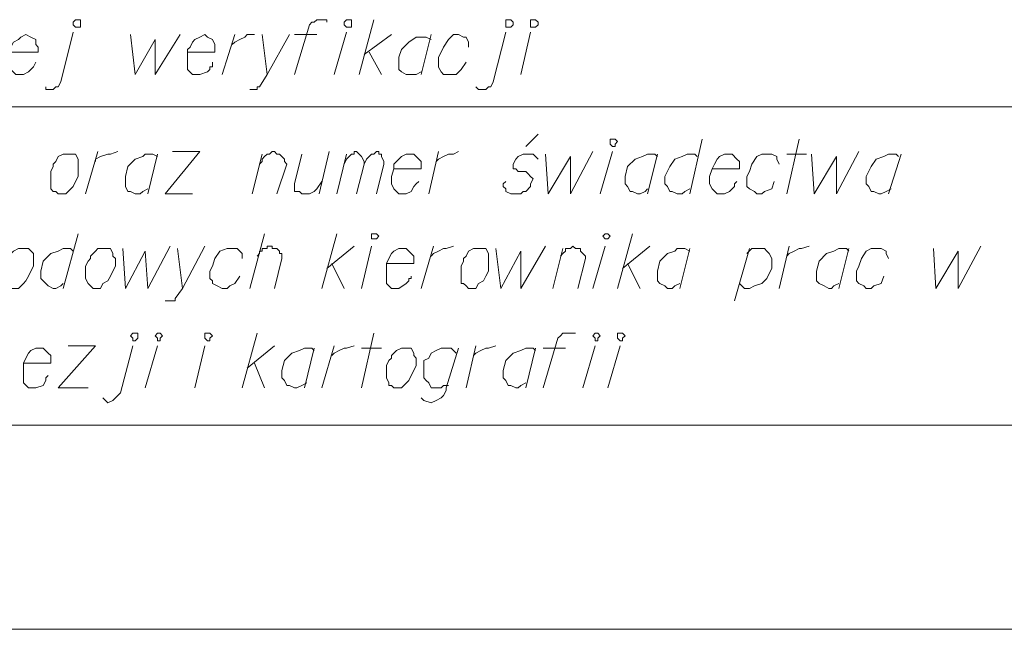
# Model space of a CAD drawing. Header units: metres. Extents: x 7431553 to 7432401, y 5544342 to 5544539.
# Tile 9 of 180: x 7432101 to 7432117, y 5544343 to 5544353. Entities that reach past the tile are written whole.
import ezdxf

# ---------------------------------------------------------------- set-up
doc = ezdxf.new("R2010")
doc.units = ezdxf.units.M
doc.header["$MEASUREMENT"] = 0
doc.layers.add('BG-PR90-PB-PZT-PZT01_2026_04_14$0$MAPA DCP', color=7, linetype='Continuous', lineweight=0)
doc.layers.add('PRIMETECH_XREF', color=7, linetype='Continuous', lineweight=5)

# ---------------------------------------------------------------- blocks, each defined once
blk = doc.blocks.new('BG-PR90-PB-PZT-PZT01_2026_04_14$0$Naddrwiną2025_v2klauzulap')
at = {"layer": 'BG-PR90-PB-PZT-PZT01_2026_04_14$0$MAPA DCP', "linetype": 'Continuous', "lineweight": 9, "transparency": 33554687}
blk.add_lwpolyline([(7431819.359, 5544470.114), (7431819.359, 5544551.478)], dxfattribs=at)
at = {"layer": 'BG-PR90-PB-PZT-PZT01_2026_04_14$0$MAPA DCP', "color": 1, "linetype": 'Continuous', "lineweight": 9, "transparency": 33554687}
for points in [[(7431810.469, 5544504.911), (7431810.469, 5544533.063), (7431810.469, 5544550.631)], [(7431815.888, 5544504.911), (7431815.888, 5544550.547)], [(7431812.882, 5544530.438), (7431813.559, 5544530.481), (7431812.924, 5544530.862), (7431813.559, 5544530.862), (7431812.84, 5544531.243)], [(7431811.273, 5544529.888), (7431811.951, 5544529.676)], [(7431811.316, 5544529.846), (7431811.273, 5544529.803), (7431811.273, 5544529.676), (7431811.316, 5544529.592), (7431811.358, 5544529.465), (7431811.485, 5544529.38), (7431811.654, 5544529.295), (7431811.739, 5544529.295), (7431811.781, 5544529.295), (7431811.824, 5544529.338), (7431811.908, 5544529.38), (7431811.908, 5544529.422), (7431811.951, 5544529.507), (7431811.951, 5544529.549), (7431811.908, 5544529.634), (7431811.866, 5544529.719)], [(7431813.051, 5544529.676), (7431812.967, 5544529.634), (7431812.924, 5544529.634), (7431812.882, 5544529.549), (7431812.882, 5544529.465), (7431812.882, 5544529.38), (7431812.924, 5544529.295), (7431813.051, 5544529.211), (7431813.178, 5544529.168), (7431813.263, 5544529.126), (7431813.39, 5544529.126), (7431813.432, 5544529.126), (7431813.475, 5544529.168), (7431813.517, 5544529.253), (7431813.559, 5544529.295), (7431813.559, 5544529.38), (7431813.517, 5544529.422), (7431813.475, 5544529.549), (7431813.348, 5544529.592)], [(7431811.273, 5544528.364), (7431811.951, 5544528.406), (7431811.316, 5544528.787), (7431811.951, 5544528.787), (7431811.231, 5544529.168)], [(7431812.882, 5544528.999), (7431813.559, 5544528.83)], [(7431812.924, 5544528.999), (7431812.882, 5544528.957), (7431812.882, 5544528.83), (7431812.924, 5544528.745), (7431812.967, 5544528.618), (7431813.094, 5544528.491), (7431813.263, 5544528.449), (7431813.305, 5544528.449), (7431813.39, 5544528.449), (7431813.432, 5544528.449), (7431813.475, 5544528.491), (7431813.517, 5544528.576), (7431813.559, 5544528.66), (7431813.559, 5544528.703), (7431813.517, 5544528.745), (7431813.475, 5544528.83)], [(7431811.273, 5544527.941), (7431811.273, 5544528.279)], [(7431813.009, 5544527.941), (7431812.967, 5544527.983), (7431812.924, 5544528.068), (7431812.882, 5544528.152), (7431812.882, 5544528.195), (7431812.84, 5544528.322)], [(7431811.951, 5544527.941), (7431811.019, 5544528.152)], [(7431813.559, 5544527.814), (7431812.84, 5544527.983)], [(7431811.443, 5544527.814), (7431811.358, 5544527.771), (7431811.316, 5544527.771), (7431811.273, 5544527.687), (7431811.273, 5544527.602), (7431811.273, 5544527.517), (7431811.316, 5544527.433), (7431811.443, 5544527.348), (7431811.57, 5544527.306), (7431811.654, 5544527.263), (7431811.781, 5544527.263), (7431811.824, 5544527.263), (7431811.866, 5544527.306), (7431811.908, 5544527.39), (7431811.951, 5544527.433), (7431811.951, 5544527.517), (7431811.908, 5544527.56), (7431811.866, 5544527.687), (7431811.739, 5544527.729)], [(7431812.967, 5544527.263), (7431812.882, 5544527.348), (7431812.882, 5544527.56), (7431812.924, 5544527.602), (7431812.967, 5544527.644), (7431813.051, 5544527.687), (7431813.136, 5544527.687), (7431813.221, 5544527.687), (7431813.305, 5544527.644), (7431813.39, 5544527.602), (7431813.475, 5544527.517), (7431813.517, 5544527.39), (7431813.559, 5544527.306), (7431813.559, 5544527.221), (7431813.475, 5544527.136)], [(7431813.771, 5544527.052), (7431812.882, 5544527.306)], [(7431811.527, 5544526.671), (7431811.527, 5544527.136), (7431811.4, 5544527.136), (7431811.358, 5544527.094), (7431811.273, 5544527.009), (7431811.273, 5544526.925), (7431811.273, 5544526.882), (7431811.316, 5544526.798), (7431811.358, 5544526.755), (7431811.443, 5544526.713), (7431811.527, 5544526.671), (7431811.654, 5544526.628), (7431811.739, 5544526.628), (7431811.781, 5544526.628), (7431811.866, 5544526.671), (7431811.951, 5544526.755), (7431811.951, 5544526.84), (7431811.951, 5544526.882), (7431811.908, 5544526.967), (7431811.824, 5544527.052), (7431811.781, 5544527.052), (7431811.739, 5544527.094)], [(7431811.019, 5544526.501), (7431811.951, 5544526.29)], [(7431811.316, 5544526.417), (7431811.273, 5544526.374), (7431811.273, 5544526.247), (7431811.316, 5544526.163), (7431811.358, 5544526.036), (7431811.485, 5544525.951), (7431811.654, 5544525.866), (7431811.739, 5544525.866), (7431811.781, 5544525.866), (7431811.824, 5544525.909), (7431811.908, 5544525.951), (7431811.908, 5544525.993), (7431811.951, 5544526.078), (7431811.951, 5544526.163), (7431811.908, 5544526.205), (7431811.866, 5544526.29)], [(7431812.882, 5544526.29), (7431813.559, 5544526.12)], [(7431812.924, 5544526.29), (7431812.882, 5544526.205), (7431812.882, 5544526.078), (7431812.924, 5544526.036), (7431812.967, 5544525.909), (7431813.094, 5544525.782), (7431813.263, 5544525.739), (7431813.305, 5544525.739), (7431813.39, 5544525.739), (7431813.432, 5544525.739), (7431813.475, 5544525.782), (7431813.517, 5544525.866), (7431813.559, 5544525.909), (7431813.559, 5544525.993), (7431813.517, 5544526.036), (7431813.475, 5544526.12)], [(7431811.273, 5544525.739), (7431811.951, 5544525.57)], [(7431811.316, 5544525.739), (7431811.273, 5544525.697), (7431811.273, 5544525.57), (7431811.316, 5544525.485), (7431811.358, 5544525.358), (7431811.485, 5544525.231), (7431811.654, 5544525.189), (7431811.739, 5544525.189), (7431811.781, 5544525.189), (7431811.824, 5544525.231), (7431811.908, 5544525.274), (7431811.908, 5544525.316), (7431811.951, 5544525.401), (7431811.951, 5544525.443), (7431811.908, 5544525.528), (7431811.866, 5544525.57)], [(7431813.221, 5544525.147), (7431812.84, 5544525.612)], [(7431813.559, 5544525.062), (7431812.628, 5544525.316)], [(7431813.136, 5544525.231), (7431813.559, 5544525.443)], [(7431815.253, 5544524.893), (7431814.533, 5544525.104)], [(7431811.951, 5544524.766), (7431811.231, 5544524.977)], [(7431813.559, 5544524.639), (7431812.84, 5544524.85)], [(7431815.253, 5544524.469), (7431814.533, 5544524.681)], [(7431811.273, 5544523.834), (7431811.951, 5544523.877), (7431811.316, 5544524.258), (7431811.951, 5544524.258), (7431811.231, 5544524.639)], [(7431813.009, 5544524.088), (7431812.967, 5544524.131), (7431812.924, 5544524.173), (7431812.882, 5544524.173), (7431812.882, 5544524.215), (7431812.882, 5544524.258), (7431812.84, 5544524.3), (7431812.882, 5544524.342), (7431812.882, 5544524.385), (7431812.882, 5544524.427), (7431812.924, 5544524.427), (7431812.967, 5544524.469), (7431813.009, 5544524.512), (7431813.051, 5544524.512), (7431813.559, 5544524.385)], [(7431814.321, 5544524.342), (7431814.321, 5544524.131), (7431814.364, 5544524.088), (7431814.406, 5544524.046), (7431815.253, 5544523.792)], [(7431814.575, 5544523.792), (7431814.575, 5544524.173)], [(7431813.559, 5544523.961), (7431812.882, 5544524.131)], [(7431812.882, 5544522.988), (7431813.559, 5544523.072), (7431812.924, 5544523.411), (7431813.559, 5544523.411), (7431812.84, 5544523.834)], [(7431810.935, 5544523.707), (7431811.146, 5544523.496)], [(7431811.358, 5544523.707), (7431811.316, 5544523.665), (7431811.273, 5544523.623), (7431811.273, 5544523.453), (7431811.316, 5544523.369), (7431811.358, 5544523.326), (7431811.443, 5544523.284), (7431811.485, 5544523.284), (7431811.527, 5544523.284), (7431811.527, 5544523.326), (7431811.57, 5544523.369), (7431811.57, 5544523.453), (7431811.57, 5544523.496), (7431811.612, 5544523.538), (7431811.654, 5544523.58), (7431811.697, 5544523.623), (7431811.781, 5544523.58), (7431811.824, 5544523.58), (7431811.908, 5544523.496), (7431811.908, 5544523.453), (7431811.951, 5544523.411), (7431811.951, 5544523.326), (7431811.951, 5544523.242), (7431811.908, 5544523.157), (7431811.866, 5544523.157), (7431811.824, 5544523.115), (7431811.781, 5544523.115), (7431811.739, 5544523.157)], [(7431814.575, 5544523.665), (7431815.253, 5544523.496)], [(7431814.618, 5544523.665), (7431814.575, 5544523.623), (7431814.575, 5544523.496), (7431814.618, 5544523.411), (7431814.66, 5544523.284), (7431814.787, 5544523.157), (7431814.956, 5544523.115), (7431815.041, 5544523.115), (7431815.083, 5544523.115), (7431815.126, 5544523.157), (7431815.21, 5544523.199), (7431815.21, 5544523.242), (7431815.253, 5544523.326), (7431815.253, 5544523.369), (7431815.21, 5544523.411), (7431815.168, 5544523.496)], [(7431809.919, 5544523.411), (7431809.199, 5544523.58)], [(7431810.13, 5544522.649), (7431810.173, 5544522.691), (7431810.173, 5544522.818), (7431810.13, 5544522.861), (7431810.13, 5544522.903), (7431810.046, 5544522.945), (7431809.199, 5544523.157)], [(7431814.702, 5544522.607), (7431814.66, 5544522.649), (7431814.618, 5544522.734), (7431814.575, 5544522.818), (7431814.575, 5544522.861), (7431814.533, 5544522.988)], [(7431815.253, 5544522.48), (7431814.533, 5544522.649)], [(7431809.453, 5544522.522), (7431809.368, 5544522.522), (7431809.284, 5544522.48), (7431809.284, 5544522.437), (7431809.241, 5544522.353), (7431809.241, 5544522.268), (7431809.326, 5544522.183), (7431809.453, 5544522.099), (7431809.538, 5544522.056), (7431809.622, 5544522.014), (7431809.749, 5544522.014), (7431809.792, 5544522.014), (7431809.876, 5544522.056), (7431809.919, 5544522.099), (7431809.919, 5544522.183), (7431809.919, 5544522.268), (7431809.919, 5544522.31), (7431809.834, 5544522.395), (7431809.707, 5544522.48)], [(7431811.4, 5544521.972), (7431811.358, 5544522.014), (7431811.316, 5544522.099), (7431811.273, 5544522.183), (7431811.273, 5544522.268), (7431811.231, 5544522.353)], [(7431814.575, 5544522.353), (7431815.253, 5544522.141), (7431815.295, 5544522.141), (7431815.38, 5544522.099), (7431815.422, 5544522.056), (7431815.464, 5544521.972), (7431815.507, 5544521.887), (7431815.464, 5544521.76), (7431815.422, 5544521.718)], [(7431815.21, 5544522.183), (7431815.21, 5544522.099), (7431815.253, 5544522.056), (7431815.253, 5544521.887), (7431815.168, 5544521.845), (7431815.126, 5544521.802), (7431815.083, 5544521.76), (7431815.041, 5544521.76), (7431814.956, 5544521.76), (7431814.872, 5544521.76), (7431814.787, 5544521.76), (7431814.745, 5544521.845), (7431814.66, 5544521.887), (7431814.618, 5544521.972), (7431814.575, 5544522.056), (7431814.575, 5544522.141), (7431814.575, 5544522.226), (7431814.66, 5544522.31)], [(7431813.009, 5544521.887), (7431812.967, 5544521.929), (7431812.924, 5544522.014), (7431812.882, 5544522.099), (7431812.882, 5544522.141), (7431812.84, 5544522.268)], [(7431811.951, 5544521.845), (7431811.231, 5544522.014)], [(7431809.241, 5544521.887), (7431809.919, 5544521.718)], [(7431809.326, 5544521.887), (7431809.284, 5544521.802), (7431809.284, 5544521.633), (7431809.368, 5544521.506), (7431809.495, 5544521.379), (7431809.622, 5544521.337), (7431809.707, 5544521.337), (7431809.749, 5544521.337), (7431809.834, 5544521.337), (7431809.876, 5544521.379), (7431809.919, 5544521.464), (7431809.919, 5544521.506), (7431809.919, 5544521.591), (7431809.919, 5544521.633), (7431809.876, 5544521.718)], [(7431813.559, 5544521.718), (7431812.84, 5544521.929)], [(7431811.527, 5544521.252), (7431811.527, 5544521.718), (7431811.4, 5544521.718), (7431811.358, 5544521.675), (7431811.273, 5544521.591), (7431811.273, 5544521.506), (7431811.273, 5544521.464), (7431811.316, 5544521.379), (7431811.358, 5544521.337), (7431811.443, 5544521.252), (7431811.527, 5544521.252), (7431811.654, 5544521.21), (7431811.739, 5544521.21), (7431811.781, 5544521.21), (7431811.866, 5544521.252), (7431811.951, 5544521.337), (7431811.951, 5544521.379), (7431811.951, 5544521.464), (7431811.908, 5544521.548), (7431811.824, 5544521.591), (7431811.781, 5544521.633), (7431811.739, 5544521.675)], [(7431813.136, 5544521.125), (7431813.136, 5544521.591), (7431813.009, 5544521.591), (7431812.967, 5544521.548), (7431812.882, 5544521.464), (7431812.882, 5544521.421), (7431812.882, 5544521.337), (7431812.924, 5544521.252), (7431812.967, 5544521.21), (7431813.051, 5544521.167), (7431813.136, 5544521.125), (7431813.263, 5544521.125), (7431813.348, 5544521.125), (7431813.39, 5544521.125), (7431813.475, 5544521.125), (7431813.559, 5544521.21), (7431813.559, 5544521.294), (7431813.559, 5544521.337), (7431813.475, 5544521.464), (7431813.432, 5544521.506), (7431813.39, 5544521.506), (7431813.39, 5544521.548), (7431813.348, 5544521.548)], [(7431809.58, 5544520.744), (7431809.241, 5544521.21)], [(7431809.538, 5544520.829), (7431809.919, 5544521.04)], [(7431811.443, 5544520.405), (7431811.358, 5544520.448), (7431811.316, 5544520.49), (7431811.273, 5544520.532), (7431811.273, 5544520.575), (7431811.231, 5544520.575), (7431811.231, 5544520.617), (7431811.273, 5544520.659), (7431811.316, 5544520.702), (7431811.4, 5544520.744), (7431811.443, 5544520.744), (7431811.358, 5544520.786), (7431811.316, 5544520.829), (7431811.273, 5544520.871), (7431811.273, 5544520.913), (7431811.231, 5544520.956), (7431811.231, 5544520.998), (7431811.273, 5544520.998), (7431811.273, 5544521.04), (7431811.316, 5544521.04), (7431811.4, 5544521.083), (7431811.443, 5544521.083), (7431811.951, 5544520.956)], [(7431814.575, 5544520.702), (7431814.575, 5544521.04)], [(7431809.919, 5544520.659), (7431808.987, 5544520.913)], [(7431813.559, 5544520.702), (7431812.84, 5544520.871)], [(7431815.253, 5544520.702), (7431814.321, 5544520.913)], [(7431811.951, 5544520.617), (7431811.443, 5544520.744)], [(7431813.221, 5544520.109), (7431812.84, 5544520.575)], [(7431814.702, 5544520.194), (7431814.66, 5544520.236), (7431814.618, 5544520.321), (7431814.575, 5544520.405), (7431814.575, 5544520.448), (7431814.533, 5544520.575)], [(7431809.919, 5544520.236), (7431809.199, 5544520.448)], [(7431811.951, 5544520.278), (7431811.273, 5544520.448)], [(7431813.136, 5544520.194), (7431813.559, 5544520.405)], [(7431811.951, 5544519.982), (7431811.231, 5544520.151)], [(7431813.559, 5544520.024), (7431812.628, 5544520.278)], [(7431815.253, 5544520.024), (7431814.533, 5544520.236)], [(7431809.03, 5544520.109), (7431808.987, 5544520.109), (7431808.987, 5544519.94), (7431809.03, 5544519.897), (7431809.03, 5544519.855), (7431809.072, 5544519.813), (7431809.919, 5544519.559)], [(7431811.273, 5544519.686), (7431811.781, 5544519.559), (7431811.908, 5544519.559), (7431811.908, 5544519.643), (7431811.951, 5544519.686), (7431811.951, 5544519.728), (7431811.951, 5544519.813), (7431811.908, 5544519.897), (7431811.866, 5544519.94), (7431811.739, 5544520.024)], [(7431809.241, 5544519.559), (7431809.241, 5544519.94)], [(7431814.575, 5544519.897), (7431815.253, 5544519.728)], [(7431814.618, 5544519.897), (7431814.575, 5544519.855), (7431814.575, 5544519.728), (7431814.618, 5544519.643), (7431814.66, 5544519.516), (7431814.787, 5544519.389), (7431814.956, 5544519.347), (7431815.041, 5544519.347), (7431815.083, 5544519.347), (7431815.126, 5544519.389), (7431815.21, 5544519.432), (7431815.21, 5544519.474), (7431815.253, 5544519.559), (7431815.253, 5544519.601), (7431815.21, 5544519.686), (7431815.168, 5544519.77)], [(7431809.241, 5544519.474), (7431809.919, 5544519.093), (7431810.13, 5544518.966), (7431810.13, 5544518.924), (7431810.173, 5544518.924), (7431810.173, 5544518.839), (7431810.173, 5544518.797)], [(7431811.443, 5544518.966), (7431811.4, 5544519.008), (7431811.358, 5544519.008), (7431811.316, 5544519.051), (7431811.273, 5544519.093), (7431811.273, 5544519.135), (7431811.231, 5544519.178), (7431811.231, 5544519.22), (7431811.273, 5544519.262), (7431811.273, 5544519.305), (7431811.316, 5544519.347), (7431811.358, 5544519.389), (7431811.4, 5544519.389), (7431811.443, 5544519.432), (7431811.951, 5544519.262)], [(7431813.009, 5544518.924), (7431812.967, 5544518.966), (7431812.924, 5544518.966), (7431812.924, 5544519.008), (7431812.882, 5544519.008), (7431812.882, 5544519.051), (7431812.882, 5544519.093), (7431812.84, 5544519.093), (7431812.84, 5544519.178), (7431812.882, 5544519.178), (7431812.882, 5544519.22), (7431812.882, 5544519.262), (7431812.924, 5544519.305), (7431812.967, 5544519.305), (7431812.967, 5544519.347), (7431813.009, 5544519.347), (7431813.051, 5544519.347), (7431813.559, 5544519.22)], [(7431814.914, 5544518.754), (7431814.533, 5544519.22)], [(7431809.241, 5544519.008), (7431809.919, 5544519.093)], [(7431811.951, 5544518.839), (7431811.273, 5544519.008)], [(7431813.559, 5544518.797), (7431812.628, 5544519.051)], [(7431814.829, 5544518.881), (7431815.253, 5544519.051)], [(7431809.411, 5544518.5), (7431809.368, 5544518.543), (7431809.326, 5544518.627), (7431809.284, 5544518.712), (7431809.241, 5544518.754), (7431809.241, 5544518.881)], [(7431815.253, 5544518.67), (7431814.321, 5544518.924)], [(7431813.051, 5544518.67), (7431812.967, 5544518.67), (7431812.924, 5544518.627), (7431812.882, 5544518.585), (7431812.882, 5544518.5), (7431812.882, 5544518.416), (7431812.924, 5544518.289), (7431813.051, 5544518.204), (7431813.178, 5544518.162), (7431813.263, 5544518.119), (7431813.39, 5544518.119), (7431813.432, 5544518.162), (7431813.475, 5544518.162), (7431813.517, 5544518.246), (7431813.559, 5544518.331), (7431813.559, 5544518.416), (7431813.517, 5544518.458), (7431813.475, 5544518.543), (7431813.348, 5544518.627)], [(7431809.919, 5544518.331), (7431809.241, 5544518.543)], [(7431809.538, 5544517.738), (7431809.538, 5544518.204), (7431809.411, 5544518.204), (7431809.326, 5544518.162), (7431809.284, 5544518.077), (7431809.241, 5544518.035), (7431809.284, 5544517.95), (7431809.326, 5544517.865), (7431809.368, 5544517.823), (7431809.453, 5544517.781), (7431809.495, 5544517.738), (7431809.622, 5544517.738), (7431809.707, 5544517.738), (7431809.791, 5544517.738), (7431809.834, 5544517.738), (7431809.919, 5544517.823), (7431809.919, 5544517.908), (7431809.919, 5544517.95), (7431809.876, 5544518.077), (7431809.834, 5544518.119), (7431809.791, 5544518.119), (7431809.791, 5544518.162), (7431809.707, 5544518.162)], [(7431811.231, 5544517.484), (7431811.231, 5544517.95), (7431811.951, 5544517.357), (7431811.951, 5544517.823)], [(7431812.84, 5544518.035), (7431813.559, 5544517.654), (7431813.729, 5544517.527), (7431813.771, 5544517.527), (7431813.771, 5544517.484), (7431813.771, 5544517.4), (7431813.771, 5544517.357)], [(7431815.253, 5544517.865), (7431814.533, 5544518.035)], [(7431809.241, 5544516.765), (7431809.919, 5544516.849), (7431809.326, 5544517.188), (7431809.919, 5544517.188), (7431809.241, 5544517.611)], [(7431812.882, 5544517.569), (7431813.559, 5544517.654)], [(7431812.882, 5544516.638), (7431813.559, 5544516.68), (7431812.924, 5544517.019), (7431813.559, 5544517.061), (7431812.84, 5544517.442)], [(7431811.273, 5544517.23), (7431811.951, 5544517.061)], [(7431811.316, 5544517.23), (7431811.273, 5544517.146), (7431811.273, 5544517.019), (7431811.316, 5544516.976), (7431811.358, 5544516.849), (7431811.485, 5544516.722), (7431811.654, 5544516.68), (7431811.739, 5544516.68), (7431811.781, 5544516.68), (7431811.824, 5544516.68), (7431811.908, 5544516.722), (7431811.908, 5544516.765), (7431811.951, 5544516.849), (7431811.951, 5544516.934), (7431811.908, 5544516.976), (7431811.866, 5544517.061)], [(7431815.253, 5544517.019), (7431814.533, 5544517.23)], [(7431815.422, 5544516.299), (7431815.464, 5544516.341), (7431815.507, 5544516.384), (7431815.464, 5544516.468), (7431815.422, 5544516.511), (7431815.337, 5544516.595), (7431814.533, 5544516.807)], [(7431811.4, 5544516.172), (7431811.358, 5544516.172), (7431811.316, 5544516.257), (7431811.273, 5544516.384), (7431811.273, 5544516.426), (7431811.231, 5544516.553)], [(7431811.951, 5544516.003), (7431811.231, 5544516.214)], [(7431814.533, 5544515.706), (7431814.533, 5544516.172), (7431815.253, 5544515.537), (7431815.253, 5544516.045)], [(7431810.13, 5544515.325), (7431810.173, 5544515.325), (7431810.173, 5544515.452), (7431810.13, 5544515.495), (7431810.13, 5544515.537), (7431810.046, 5544515.579), (7431809.199, 5544515.791)], [(7431812.628, 5544515.876), (7431813.559, 5544515.622)], [(7431812.924, 5544515.791), (7431812.882, 5544515.749), (7431812.882, 5544515.622), (7431812.924, 5544515.537), (7431812.967, 5544515.41), (7431813.094, 5544515.283), (7431813.263, 5544515.241), (7431813.305, 5544515.241), (7431813.39, 5544515.241), (7431813.432, 5544515.283), (7431813.475, 5544515.325), (7431813.517, 5544515.368), (7431813.559, 5544515.452), (7431813.559, 5544515.495), (7431813.517, 5544515.579), (7431813.475, 5544515.622)], [(7431814.829, 5544514.944), (7431814.829, 5544515.41), (7431814.702, 5544515.41), (7431814.66, 5544515.368), (7431814.575, 5544515.283), (7431814.575, 5544515.241), (7431814.575, 5544515.156), (7431814.618, 5544515.071), (7431814.66, 5544515.029), (7431814.745, 5544514.987), (7431814.829, 5544514.944), (7431814.956, 5544514.944), (7431815.041, 5544514.944), (7431815.083, 5544514.944), (7431815.168, 5544514.944), (7431815.253, 5544515.029), (7431815.253, 5544515.114), (7431815.253, 5544515.156), (7431815.21, 5544515.283), (7431815.126, 5544515.325), (7431815.083, 5544515.325), (7431815.041, 5544515.368)], [(7431809.538, 5544514.69), (7431809.538, 5544515.198), (7431809.453, 5544515.198), (7431809.411, 5544515.156), (7431809.326, 5544515.156), (7431809.284, 5544515.071), (7431809.241, 5544514.987), (7431809.284, 5544514.902), (7431809.326, 5544514.86), (7431809.368, 5544514.775), (7431809.453, 5544514.733), (7431809.495, 5544514.733), (7431809.622, 5544514.69), (7431809.707, 5544514.69), (7431809.791, 5544514.69), (7431809.834, 5544514.733), (7431809.919, 5544514.817), (7431809.919, 5544514.86), (7431809.919, 5544514.902), (7431809.919, 5544514.944), (7431809.876, 5544515.029), (7431809.834, 5544515.071), (7431809.791, 5544515.114), (7431809.707, 5544515.156)]]:
    blk.add_lwpolyline(points, dxfattribs=at)
for points in [[(7431814.321, 5544525.104), (7431814.321, 5544525.147), (7431814.364, 5544525.189), (7431814.406, 5544525.147), (7431814.448, 5544525.147), (7431814.448, 5544525.104), (7431814.406, 5544525.062), (7431814.364, 5544525.062), (7431814.321, 5544525.062)], [(7431811.019, 5544524.977), (7431811.019, 5544525.02), (7431811.062, 5544525.062), (7431811.104, 5544525.02), (7431811.146, 5544525.02), (7431811.146, 5544524.977), (7431811.104, 5544524.935), (7431811.062, 5544524.935), (7431811.019, 5544524.935)], [(7431812.628, 5544524.85), (7431812.628, 5544524.893), (7431812.67, 5544524.935), (7431812.713, 5544524.893), (7431812.713, 5544524.85), (7431812.67, 5544524.808)], [(7431814.321, 5544524.681), (7431814.321, 5544524.723), (7431814.364, 5544524.766), (7431814.406, 5544524.723), (7431814.448, 5544524.723), (7431814.448, 5544524.681), (7431814.406, 5544524.681), (7431814.364, 5544524.639)], [(7431808.987, 5544523.623), (7431808.987, 5544523.665), (7431809.03, 5544523.707), (7431809.072, 5544523.707), (7431809.114, 5544523.665), (7431809.114, 5544523.623), (7431809.114, 5544523.58), (7431809.072, 5544523.58), (7431809.03, 5544523.58), (7431808.987, 5544523.58)], [(7431808.987, 5544523.199), (7431808.987, 5544523.242), (7431809.03, 5544523.284), (7431809.072, 5544523.284), (7431809.114, 5544523.242), (7431809.114, 5544523.199), (7431809.114, 5544523.157), (7431809.072, 5544523.157), (7431809.03, 5544523.157), (7431808.987, 5544523.157)], [(7431812.882, 5544522.691), (7431812.882, 5544522.818), (7431812.967, 5544522.861), (7431813.263, 5544522.861), (7431813.348, 5544522.818), (7431813.432, 5544522.776), (7431813.475, 5544522.691), (7431813.559, 5544522.649), (7431813.559, 5544522.522), (7431813.517, 5544522.48), (7431813.475, 5544522.437), (7431813.475, 5544522.395), (7431813.39, 5544522.395), (7431813.221, 5544522.395), (7431813.178, 5544522.395), (7431813.094, 5544522.437), (7431813.051, 5544522.437), (7431813.009, 5544522.48), (7431812.924, 5544522.522), (7431812.882, 5544522.607)], [(7431814.575, 5544521.421), (7431814.575, 5544521.548), (7431814.66, 5544521.591), (7431814.702, 5544521.591), (7431814.745, 5544521.633), (7431814.787, 5544521.633), (7431814.872, 5544521.633), (7431814.956, 5544521.591), (7431815.041, 5544521.548), (7431815.126, 5544521.506), (7431815.21, 5544521.421), (7431815.253, 5544521.379), (7431815.253, 5544521.252), (7431815.21, 5544521.21), (7431815.21, 5544521.167), (7431815.168, 5544521.167), (7431815.083, 5544521.125), (7431814.914, 5544521.125), (7431814.872, 5544521.125), (7431814.787, 5544521.167), (7431814.745, 5544521.21), (7431814.702, 5544521.21), (7431814.618, 5544521.294), (7431814.575, 5544521.379)], [(7431812.628, 5544520.913), (7431812.628, 5544520.956), (7431812.67, 5544520.998), (7431812.713, 5544520.956), (7431812.713, 5544520.913), (7431812.713, 5544520.871), (7431812.67, 5544520.871), (7431812.628, 5544520.871)], [(7431808.987, 5544520.448), (7431808.987, 5544520.532), (7431809.114, 5544520.532), (7431809.114, 5544520.448), (7431809.072, 5544520.405), (7431809.03, 5544520.405)], [(7431814.321, 5544518.077), (7431814.321, 5544518.119), (7431814.364, 5544518.162), (7431814.406, 5544518.119), (7431814.448, 5544518.119), (7431814.448, 5544518.077), (7431814.406, 5544518.035), (7431814.364, 5544518.035), (7431814.321, 5544518.035)], [(7431814.321, 5544517.23), (7431814.321, 5544517.273), (7431814.364, 5544517.315), (7431814.406, 5544517.273), (7431814.448, 5544517.273), (7431814.448, 5544517.23), (7431814.406, 5544517.23), (7431814.364, 5544517.188)], [(7431814.321, 5544516.807), (7431814.321, 5544516.892), (7431814.406, 5544516.892), (7431814.448, 5544516.849), (7431814.448, 5544516.807), (7431814.406, 5544516.807), (7431814.364, 5544516.765)], [(7431812.882, 5544516.299), (7431812.882, 5544516.426), (7431812.967, 5544516.468), (7431813.009, 5544516.468), (7431813.051, 5544516.511), (7431813.094, 5544516.511), (7431813.178, 5544516.511), (7431813.263, 5544516.468), (7431813.348, 5544516.426), (7431813.432, 5544516.384), (7431813.475, 5544516.299), (7431813.559, 5544516.257), (7431813.559, 5544516.13), (7431813.517, 5544516.087), (7431813.475, 5544516.045), (7431813.39, 5544516.003), (7431813.221, 5544516.003), (7431813.178, 5544516.003), (7431813.094, 5544516.045), (7431813.051, 5544516.087), (7431813.009, 5544516.087), (7431812.924, 5544516.172), (7431812.882, 5544516.214)], [(7431808.987, 5544515.833), (7431808.987, 5544515.918), (7431809.114, 5544515.918), (7431809.114, 5544515.833), (7431809.072, 5544515.791), (7431809.03, 5544515.791)], [(7431811.273, 5544515.706), (7431811.273, 5544515.833), (7431811.358, 5544515.876), (7431811.654, 5544515.876), (7431811.739, 5544515.833), (7431811.824, 5544515.791), (7431811.908, 5544515.706), (7431811.951, 5544515.664), (7431811.951, 5544515.537), (7431811.908, 5544515.495), (7431811.908, 5544515.452), (7431811.866, 5544515.41), (7431811.781, 5544515.41), (7431811.612, 5544515.41), (7431811.57, 5544515.41), (7431811.485, 5544515.452), (7431811.443, 5544515.452), (7431811.4, 5544515.495), (7431811.316, 5544515.537), (7431811.273, 5544515.622)], [(7431812.882, 5544514.902), (7431812.882, 5544515.029), (7431812.967, 5544515.114), (7431813.178, 5544515.114), (7431813.263, 5544515.071), (7431813.348, 5544515.029), (7431813.432, 5544514.987), (7431813.475, 5544514.944), (7431813.559, 5544514.86), (7431813.559, 5544514.733), (7431813.517, 5544514.69), (7431813.475, 5544514.648), (7431813.39, 5544514.606), (7431813.221, 5544514.606), (7431813.178, 5544514.606), (7431813.094, 5544514.648), (7431813.051, 5544514.69), (7431813.009, 5544514.69), (7431812.924, 5544514.775), (7431812.882, 5544514.86)]]:
    blk.add_lwpolyline(points, close=True, dxfattribs=at)
blk = doc.blocks.new('BG-PR90-PB-PZT-PZT01_2026_04_14')
at = {"layer": 'BG-PR90-PB-PZT-PZT01_2026_04_14$0$MAPA DCP', "rotation": 270}
blk.add_blockref('BG-PR90-PB-PZT-PZT01_2026_04_14$0$Naddrwiną2025_v2klauzulap', (1887585.788, 12976162.34), dxfattribs=at)

msp = doc.modelspace()

# ---------------------------------------------------------------- block references
at = {"layer": 'PRIMETECH_XREF', "linetype": 'Continuous', "lineweight": 0, "rotation": 360}
msp.add_blockref('BG-PR90-PB-PZT-PZT01_2026_04_14', (0, 0), dxfattribs=at)

doc.saveas('drawing.dxf')
